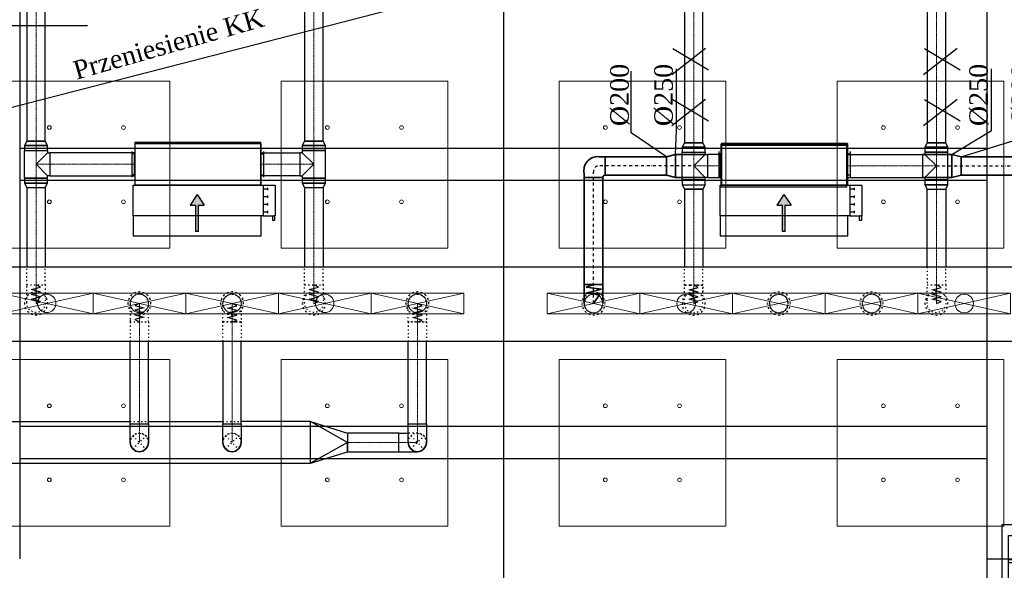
# Model space of a CAD drawing. Header units: centimetres. Extents: x -228435 to 46820, y -89367 to 152985.
# Tile 203 of 256: x -45760 to -35135, y 53125 to 59064. Entities that reach past the tile are written whole.
import ezdxf

# ---------------------------------------------------------------- set-up
doc = ezdxf.new("R2010")
doc.units = ezdxf.units.CM
doc.header["$LTSCALE"] = 50
for name, pattern in [('01-103-Went PP_poziom-0_5$0$DASHDOT', [25.4, 12.7, -6.35, 0, -6.35]), ('CADVENT_CENTERLINE', [9.9, 7.4, -1, 0.5, -1]), ('CADVENT_HIDDEN', [0.8, 0.25, -0.55]), ('Kondygnacja  -0_5$0$HIDDEN', [9.525, 6.35, -3.175]), ('Kondygnacja  -0_5$0$HIDDEN2', [4.7625, 3.175, -1.5875]), ('Osie rzutów$0$DASHDOT2', [12.7, 6.35, -3.175, 0, -3.175])]:
    doc.linetypes.add(name, pattern=pattern)
for name, color, linetype in [('01-103-Went PP_poziom-0_5$0$L_Nawiew', 250, 'Continuous'), ('bgde-nawiewDETAILS', 1, 'Continuous'), ('bgde-nawiewEXP', 250, 'Continuous'), ('bgde-nawiewHIDDEN', 250, 'Continuous'), ('bgde-wywiewSOL', 5, 'Continuous'), ('IS_zmiany 2024', 3, 'Continuous'), ('Kondygnacja  -0_5$0$ARCH_KONSTR_POWYŻEJ RZUTU', 8, 'Kondygnacja  -0_5$0$HIDDEN'), ('Kondygnacja  -0_5$0$ARCH_KONSTR_POWYŻEJ RZUTU_IST', 8, 'Kondygnacja  -0_5$0$HIDDEN2'), ('Kondygnacja  -0_5$0$ARCH_KONSTRUKCJA_NIEWIDOCZNA', 8, 'Continuous'), ('Kondygnacja  -0_5$0$ARCH_OKŁADZINA', 8, 'Continuous'), ('Kondygnacja  -0_5$0$ARCH_SŁUPY', 8, 'Continuous'), ('Osie rzutów$0$ARCH_INFO_OSIE_IST', 8, 'Osie rzutów$0$DASHDOT2'), ('Osie rzutów$0$ARCH_INFO_OSIE_OPISY_IST', 8, 'Continuous')]:
    doc.layers.add(name, color=color, linetype=linetype)
for name, color, linetype, lineweight in [('bgde-nawiewCEN', 7, 'Continuous', 13), ('bgde_nawiewnik', 11, 'Continuous', 5), ('SU Lampy kwadratowe  -05$0$ARCH_SUFITY_PODWIESZANE', 8, 'Continuous', 9)]:
    doc.layers.add(name, color=color, linetype=linetype, lineweight=lineweight)
pattern_1 = [(45, (-1133.3117, -3177.9858), (-0.6735192, 0.6735192), [])]

# ---------------------------------------------------------------- blocks, each defined once
blk = doc.blocks.new('Osie rzutów')
at = {"layer": 'Osie rzutów$0$ARCH_INFO_OSIE_IST', "ltscale": 10}
for p, q in [((8060, 12510), (8060, 4623.26)), ((4436.04, 10400), (13655, 10400))]:
    blk.add_line(p, q, dxfattribs=at)
blk = doc.blocks.new('SU Lampy kwadratowe  -05$0$moduł sufitu')
at = {"layer": 'SU Lampy kwadratowe  -05$0$ARCH_SUFITY_PODWIESZANE'}
for points in [[(60, -60), (240, -60), (240, -240), (60, -240)], [(360, -60), (540, -60), (540, -240), (360, -240)], [(60, -360), (240, -360), (240, -540), (60, -540)], [(360, -360), (540, -360), (540, -540), (360, -540)]]:
    blk.add_lwpolyline(points, close=True, dxfattribs=at)
for centre in [(110, -110), (190, -110), (410, -110), (490, -110), (110, -190), (190, -190), (410, -190), (490, -190), (110, -410), (190, -410), (410, -410), (490, -410), (110, -490), (190, -490), (410, -490), (490, -490)]:
    blk.add_circle(centre, 2, dxfattribs=at)
blk = doc.blocks.new('SU Lampy kwadratowe  -05')
at = {"layer": 'SU Lampy kwadratowe  -05$0$ARCH_SUFITY_PODWIESZANE'}
for p in [(7460, 10400), (8060, 10400)]:
    blk.add_blockref('SU Lampy kwadratowe  -05$0$moduł sufitu', p, dxfattribs=at)
blk = doc.blocks.new('Kondygnacja  -0_5$0$słup_kwadrat')
at = {"layer": 'Kondygnacja  -0_5$0$ARCH_SŁUPY', "lineweight": 40}
h = blk.add_hatch(dxfattribs=at)
h.set_pattern_fill('ANSI31', color=256, scale=0.3, style=0)
h.set_pattern_definition(pattern_1)
h.paths.add_polyline_path([(36, 34), (39, 34), (39, 84), (36, 84)])
h = blk.add_hatch(dxfattribs=at)
h.set_pattern_fill('ANSI31', color=256, scale=0.3, style=0)
h.set_pattern_definition(pattern_1)
h.paths.add_polyline_path([(89, 80), (89, 83), (39, 83), (39, 80)])
h = blk.add_hatch(dxfattribs=at)
h.set_pattern_fill('ANSI31', color=256, scale=0.3, style=0)
h.set_pattern_definition(pattern_1)
h.paths.add_polyline_path([(89, 34), (92, 34), (92, 84), (89, 84)])
h = blk.add_hatch(dxfattribs=at)
h.set_pattern_fill('ANSI31', color=256, scale=0.3, style=0)
h.set_pattern_definition(pattern_1)
h.paths.add_polyline_path([(89, 57.5), (89, 60.5), (39, 60.5), (39, 57.5)])
h = blk.add_hatch(dxfattribs=at)
h.set_pattern_fill('ANSI31', color=256, scale=0.3, style=0)
h.set_pattern_definition(pattern_1)
h.paths.add_polyline_path([(89, 35), (89, 38), (39, 38), (39, 35)])
at = {"layer": 'Kondygnacja  -0_5$0$ARCH_KONSTRUKCJA_NIEWIDOCZNA'}
blk.add_lwpolyline([(119, 109), (119, 9), (9, 9), (9, 109)], close=True, dxfattribs=at)
for points in [[(36, 109), (36, 84)], [(39, 109), (39, 84)], [(62.5, 109), (62.5, 83)], [(65.5, 109), (65.5, 83)], [(89, 109), (89, 84)], [(92, 109), (92, 84)], [(9, 83), (36, 83)], [(9, 80), (36, 80)], [(92, 83), (119, 83)], [(92, 80), (119, 80)], [(9, 60.5), (36, 60.5)], [(9, 57.5), (36, 57.5)], [(92, 60.5), (119, 60.5)], [(92, 57.5), (119, 57.5)], [(9, 38), (36, 38)], [(9, 35), (36, 35)], [(36, 34), (36, 9)], [(39, 34), (39, 9)], [(62.5, 35), (62.5, 9)], [(65.5, 35), (65.5, 9)], [(89, 34), (89, 9)], [(92, 38), (119, 38)], [(92, 35), (119, 35)], [(92, 34), (92, 9)]]:
    blk.add_lwpolyline(points, dxfattribs=at)
at = {"layer": 'Kondygnacja  -0_5$0$ARCH_OKŁADZINA'}
blk.add_lwpolyline([(2, 121), (126, 121), (126, -3), (2, -3)], close=True, dxfattribs=at)
at = {"layer": 'Kondygnacja  -0_5$0$ARCH_SŁUPY', "lineweight": 40}
for p, q in [((39, 60.5), (89, 60.5)), ((89, 57.5), (39, 57.5))]:
    blk.add_line(p, q, dxfattribs=at)
at = {"layer": 'Kondygnacja  -0_5$0$ARCH_SŁUPY', "lineweight": 50, "const_width": 3}
blk.add_lwpolyline([(28.5, 94.5), (99.5, 94.5), (99.5, 23.5), (28.5, 23.5)], close=True, dxfattribs=at)
at = {"layer": 'Kondygnacja  -0_5$0$ARCH_SŁUPY', "lineweight": 40}
for points in [[(36, 84), (39, 84), (39, 34), (36, 34)], [(89, 84), (92, 84), (92, 34), (89, 34)]]:
    blk.add_lwpolyline(points, close=True, dxfattribs=at)
for points in [[(89, 83), (39, 83)], [(39, 80), (89, 80)], [(89, 38), (39, 38)], [(39, 35), (89, 35)]]:
    blk.add_lwpolyline(points, dxfattribs=at)
blk = doc.blocks.new('Kondygnacja  -0_5$0$konstrukcja istniejąca -0.5')
at = {"layer": 'Kondygnacja  -0_5$0$ARCH_KONSTR_POWYŻEJ RZUTU_IST', "ltscale": 10}
for points in [[(7538, 10975), (7538, 9825)], [(8582, 9825), (8582, 10975)], [(7538, 10267.9), (8582, 10267.9)], [(8582, 10232.9), (7538, 10232.9)], [(7538, 9967.9), (8582, 9967.9)], [(8582, 9932.9), (7538, 9932.9)], [(8738, 9775), (8582, 9775), (8582, 9825), (8738, 9825), (8738, 9775)]]:
    blk.add_lwpolyline(points, dxfattribs=at)
blk = doc.blocks.new('A$C066D7839')
at = {"layer": 'bgde_nawiewnik'}
for p, q in [((-50, -11.15), (-50, 11.15)), ((-50, 11.15), (50, 11.15)), ((-50, -11.15), (50, 11.15)), ((50, -11.15), (-50, 11.15)), ((50, 11.15), (50, -11.15)), ((50, -11.15), (-50, -11.15))]:
    blk.add_line(p, q, dxfattribs=at)
blk.add_circle((0, 0), 10, dxfattribs=at)
blk = doc.blocks.new('A$C5B3E7367')
at = {"layer": '01-103-Went PP_poziom-0_5$0$L_Nawiew'}
h = blk.add_hatch(color=256, dxfattribs=at)
h.paths.add_polyline_path([(215, 704), (215, 674), (332, 674), (332, 612), (446, 689), (332, 766), (332, 704)])
h.paths.add_polyline_path([(48, 704), (48, 674), (215, 674), (215, 704)])
for p, q in [((215, 1525), (165, 1525)), ((165, 1525), (165, 1505)), ((165, 1505), (215, 1505)), ((215, 1400), (215, 1530)), ((545, 1530), (215, 1530)), ((215, 1530), (215, 1515)), ((545, 1400), (545, 1530)), ((545, 1400), (215, 1400)), ((215, 1400), (215, 1378)), ((244, 1452), (269, 1452)), ((256, 1452), (256, 1400)), ((326, 1452), (351, 1452)), ((339, 1452), (339, 1400)), ((409, 1452), (434, 1452)), ((421, 1452), (421, 1400)), ((491, 1452), (516, 1452)), ((504, 1452), (504, 1400)), ((545, 0), (545, 1400)), ((0, 1378), (215, 1378)), ((0, 0), (0, 1378)), ((215, 1378), (215, 0)), ((446, 689), (332, 766)), ((332, 704), (332, 766)), ((48, 704), (332, 704)), ((48, 704), (48, 674)), ((48, 674), (332, 674)), ((446, 689), (332, 612)), ((332, 612), (332, 674)), ((215, 0), (0, 0)), ((215, 0), (545, 0))]:
    blk.add_line(p, q, dxfattribs=at)
blk = doc.blocks.new('A$C53CA46B8')
at = {"layer": 'bgde-wywiewSOL'}
for p, q in [((200, 481), (-250, 481)), ((-250, 481), (-250, -879)), ((113, 511), (-162, 511)), ((-137, 481), (-137, 511)), ((88, 481), (88, 511)), ((200, 481), (200, -879)), ((200, -879), (-250, -879)), ((113, -909), (-162, -909)), ((-137, -879), (-137, -909)), ((88, -879), (88, -909))]:
    blk.add_line(p, q, dxfattribs=at)
at = {"layer": '01-103-Went PP_poziom-0_5$0$L_Nawiew'}
blk.add_blockref('A$C5B3E7367', (-795, -894), dxfattribs=at)
blk = doc.blocks.new('A$C6620F7D7')
at = {"layer": 'IS_zmiany 2024', "color": 2}
for p, q in [((-2329, 1111, -3110), (-2329, 1775, -3110)), ((-1839, 1136, -3110), (-1839, 1800, -3110)), ((1561, 1136, -3110), (1561, 1800, -3110)), ((2071, 1111, -3110), (2071, 1775, -3110)), ((-1948, 853, -3110), (-2329, 1111, -3110)), ((-1848, 878, -3110), (-1839, 1136, -3110)), ((1133, 878, -3110), (1561, 1136, -3110)), ((1233, 853, -3110), (2071, 1111, -3110))]:
    blk.add_line(p, q, dxfattribs=at)
at = {"layer": 'IS_zmiany 2024', "color": 1, "lineweight": 35}
for p, q in [((-1948, 853, -3110), (-2674, 853, -3110)), ((-2609, 653, -3110), (-2609, 853, -3110)), ((-1948, 853, -3110), (-1848, 878, -3110)), ((-1948, 653, -3110), (-1948, 853, -3110)), ((-1531, 878, -3110), (-1848, 878, -3110)), ((-1848, 628, -3110), (-1848, 878, -3110)), ((816, 878, -3110), (1133, 878, -3110)), ((1133, 628, -3110), (1133, 878, -3110)), ((1233, 853, -3110), (1133, 878, -3110)), ((1233, 653, -3110), (1233, 853, -3110)), ((1233, 853, -3110), (2506, 853, -3110)), ((2441, 653, -3110), (2441, 853, -3110)), ((-2834, -730, -3110), (-2834, 673, -3110)), ((-1948, 653, -3110), (-2609, 653, -3110)), ((-1848, 628, -3110), (-1948, 653, -3110)), ((1133, 628, -3110), (1233, 653, -3110)), ((1233, 653, -3110), (2441, 653, -3110)), ((2666, -730, -3110), (2666, 673, -3110)), ((-2634, 628, -3110), (-2834, 628, -3110)), ((-2634, -730, -3110), (-2634, 628, -3110)), ((-1531, 628, -3110), (-1848, 628, -3110)), ((816, 628, -3110), (1133, 628, -3110)), ((2466, -730, -3110), (2466, 628, -3110)), ((2466, 628, -3110), (2666, 628, -3110)), ((-2634, -524, -3110), (-2834, -524, -3110)), ((-2734, -524, -3110), (-2813, -555, -3110)), ((2466, -524, -3110), (2666, -524, -3110)), ((2566, -524, -3110), (2645, -555, -3110)), ((-2649, -576, -3110), (-2816, -619, -2123)), ((-2816, -619, -2123), (-2666, -628, -3110)), ((-2813, -555, -3110), (-2649, -576, -3110)), ((-2666, -628, -3110), (-2734, -730, -3110)), ((2645, -555, -3110), (2481, -576, -3110)), ((2481, -576, -3110), (2648, -619, -2123)), ((2648, -619, -2123), (2498, -628, -3110)), ((2498, -628, -3110), (2566, -730, -3110))]:
    blk.add_line(p, q, dxfattribs=at)
at = {"layer": 'IS_zmiany 2024', "color": 250, "linetype": '01-103-Went PP_poziom-0_5$0$DASHDOT', "ltscale": 0.05}
for p, q in [((-1681, 753, -3110), (-2690, 753, -3110)), ((966, 753, -3110), (2522, 753, -3110)), ((-2734, -730, -2123), (-2734, 688, -2123)), ((2566, -730, -3110), (2566, 688, -3110))]:
    blk.add_line(p, q, dxfattribs=at)
at = {"layer": 'IS_zmiany 2024', "color": 1, "lineweight": 35}
for centre, radius, start, end in [((-2690, 706, -3110), 148, 83.9263, 192.8066), ((2522, 706, -3110), 148, 347.1934, 96.0737), ((-2609, 628, -3110), 25, 90, 180), ((2441, 628, -3110), 25, 0, 90)]:
    blk.add_arc(centre, radius, start, end, dxfattribs=at)
at = {"layer": 'IS_zmiany 2024', "color": 250, "linetype": '01-103-Went PP_poziom-0_5$0$DASHDOT', "ltscale": 0.05}
for centre, start, end in [((-2677, 696, -3110), 102.9831, 188.4251), ((2509, 696, -3110), 351.5749, 77.0169)]:
    blk.add_arc(centre, 58, start, end, dxfattribs=at)
at = {"layer": 'IS_zmiany 2024', "color": 2, "char_height": 200, "width": 6261.14, "attachment_point": 1, "rotation": 90}
for s, insert in [('\\fTimes New Roman|b0|i0|c238|p18;\\A1;%%c200', (-2554, 1183, 4570)), ('\\fTimes New Roman|b0|i0|c238|p18;\\A1;%%c250', (-2079, 1183, 4570)), ('\\fTimes New Roman|b0|i0|c238|p18;\\A1;%%c250', (1321, 1183, 4570)), ('\\fTimes New Roman|b0|i0|c238|p18;\\A1;%%c200', (1776, 1183, 4570))]:
    blk.add_mtext(s, dxfattribs=dict(at, insert=insert))

msp = doc.modelspace()

# ---------------------------------------------------------------- linework, layer by layer
at = {"layer": 'bgde-nawiewCEN', "linetype": 'CADVENT_CENTERLINE', "ltscale": 0.06}
for p, q in [((-45583.864, 57755.046), (-45583.864, 61796.041)), ((-42585.602, 57755.046), (-42585.602, 61796.041)), ((-38487.163, 57736.936), (-38487.163, 61796.041)), ((-35867.838, 57736.936), (-35867.838, 61796.041)), ((-45583.864, 57652.046), (-45583.864, 57755.046)), ((-42585.602, 57652.046), (-42585.602, 57755.046)), ((-38487.163, 57633.936), (-38487.163, 57736.936)), ((-35867.838, 57633.936), (-35867.838, 57736.936)), ((-45583.864, 57652.046), (-45583.864, 57504.046)), ((-42585.602, 57652.046), (-42585.602, 57504.046)), ((-38487.163, 57633.936), (-38487.163, 57485.936)), ((-35867.838, 57633.936), (-35867.838, 57485.936)), ((-45583.864, 57504.046), (-45583.864, 57356.046)), ((-45433.864, 57504.046), (-45583.864, 57504.046)), ((-45433.864, 57504.046), (-44521.109, 57504.046)), ((-44517.109, 57504.046), (-44521.109, 57504.046)), ((-43157.109, 57504.046), (-43153.109, 57504.046)), ((-42735.602, 57504.046), (-43153.109, 57504.046)), ((-42735.602, 57504.046), (-42585.602, 57504.046)), ((-42585.602, 57504.046), (-42585.602, 57356.046)), ((-38487.163, 57485.936), (-38487.163, 57337.936)), ((-38337.163, 57485.936), (-38487.163, 57485.936)), ((-38337.163, 57485.936), (-38197.163, 57485.936)), ((-38193.163, 57485.936), (-38197.163, 57485.936)), ((-36833.163, 57485.936), (-36829.163, 57485.936)), ((-36017.838, 57485.936), (-36829.163, 57485.936)), ((-36017.838, 57485.936), (-35867.838, 57485.936)), ((-35867.838, 57485.936), (-35867.838, 57337.936)), ((-45583.864, 57356.046), (-45583.864, 57253.046)), ((-42585.602, 57356.046), (-42585.602, 57253.046)), ((-38487.163, 57337.936), (-38487.163, 57234.936)), ((-35867.838, 57337.936), (-35867.838, 57234.936)), ((-45583.864, 57253.046), (-45583.864, 56203.959)), ((-42585.602, 57253.046), (-42585.602, 56203.959)), ((-38487.163, 57234.936), (-38487.163, 56201.63)), ((-35867.838, 57234.936), (-35867.838, 56202.697)), ((-45583.864, 56203.959), (-45583.864, 56185.263)), ((-45583.864, 56185.263), (-45583.864, 56134.152)), ((-45583.864, 56134.152), (-45583.864, 56106.359)), ((-45583.864, 56106.359), (-45583.864, 56082.833)), ((-42585.602, 56203.959), (-42585.602, 56185.263)), ((-42585.602, 56185.263), (-42585.602, 56134.152)), ((-42585.602, 56134.152), (-42585.602, 56106.359)), ((-42585.602, 56106.359), (-42585.602, 56082.833)), ((-38487.163, 56201.63), (-38487.163, 56182.934)), ((-38487.163, 56182.934), (-38487.163, 56131.822)), ((-38487.163, 56131.822), (-38487.163, 56104.03)), ((-38487.163, 56104.03), (-38487.163, 56080.504)), ((-35867.838, 56202.697), (-35867.838, 56184.001)), ((-35867.838, 56184.001), (-35867.838, 56132.89)), ((-35867.838, 56132.89), (-35867.838, 56105.097)), ((-35867.838, 56105.097), (-35867.838, 56081.572)), ((-45583.864, 56082.833), (-45583.864, 56063.218)), ((-45583.864, 56063.218), (-45583.864, 56047.159)), ((-45583.864, 56047.159), (-45583.864, 56034.3)), ((-45583.864, 56034.3), (-45583.864, 56024.285)), ((-45583.864, 56024.285), (-45583.864, 56016.759)), ((-45583.864, 56016.759), (-45583.864, 56011.366)), ((-45583.864, 56011.366), (-45583.864, 56007.752)), ((-45583.864, 56007.752), (-45583.864, 56005.559)), ((-45583.864, 56005.559), (-45583.864, 56004.433)), ((-45583.864, 56004.433), (-45583.864, 56003.959)), ((-44468.407, 56003.485), (-44468.407, 56003.959)), ((-44468.407, 56002.359), (-44468.407, 56003.485)), ((-44468.407, 56000.166), (-44468.407, 56002.359)), ((-44468.407, 55996.552), (-44468.407, 56000.166)), ((-44468.407, 55991.159), (-44468.407, 55996.552)), ((-43468.407, 56003.959), (-43468.407, 56003.485)), ((-43468.407, 56003.485), (-43468.407, 56002.359)), ((-43468.407, 56002.359), (-43468.407, 56000.166)), ((-43468.407, 56000.166), (-43468.407, 55996.552)), ((-43468.407, 55996.552), (-43468.407, 55991.159)), ((-42585.602, 56082.833), (-42585.602, 56063.218)), ((-42585.602, 56063.218), (-42585.602, 56047.159)), ((-42585.602, 56047.159), (-42585.602, 56034.3)), ((-42585.602, 56034.3), (-42585.602, 56024.285)), ((-42585.602, 56024.285), (-42585.602, 56016.759)), ((-42585.602, 56016.759), (-42585.602, 56011.366)), ((-42585.602, 56011.366), (-42585.602, 56007.752)), ((-42585.602, 56007.752), (-42585.602, 56005.559)), ((-42585.602, 56005.559), (-42585.602, 56004.433)), ((-42585.602, 56004.433), (-42585.602, 56003.959)), ((-41468.407, 56003.959), (-41468.407, 56003.485)), ((-41468.407, 56003.485), (-41468.407, 56002.359)), ((-41468.407, 56002.359), (-41468.407, 56000.166)), ((-41468.407, 56000.166), (-41468.407, 55996.552)), ((-41468.407, 55996.552), (-41468.407, 55991.159)), ((-38487.163, 56080.504), (-38487.163, 56060.889)), ((-38487.163, 56060.889), (-38487.163, 56044.83)), ((-38487.163, 56044.83), (-38487.163, 56031.971)), ((-38487.163, 56031.971), (-38487.163, 56021.956)), ((-38487.163, 56021.956), (-38487.163, 56014.43)), ((-38487.163, 56014.43), (-38487.163, 56009.037)), ((-38487.163, 56009.037), (-38487.163, 56005.422)), ((-38487.163, 56005.422), (-38487.163, 56003.23)), ((-38487.163, 56003.23), (-38487.163, 56002.104)), ((-38487.163, 56002.104), (-38487.163, 56001.63)), ((-35867.838, 56081.572), (-35867.838, 56061.957)), ((-35867.838, 56061.957), (-35867.838, 56045.897)), ((-35867.838, 56045.897), (-35867.838, 56033.038)), ((-35867.838, 56033.038), (-35867.838, 56023.023)), ((-35867.838, 56023.023), (-35867.838, 56015.497)), ((-35867.838, 56015.497), (-35867.838, 56010.105)), ((-35867.838, 56010.105), (-35867.838, 56006.49)), ((-35867.838, 56006.49), (-35867.838, 56004.297)), ((-35867.838, 56004.297), (-35867.838, 56003.172)), ((-35867.838, 56003.172), (-35867.838, 56002.697)), ((-44468.407, 55983.633), (-44468.407, 55991.159)), ((-44468.407, 55973.618), (-44468.407, 55983.633)), ((-44468.407, 55960.759), (-44468.407, 55973.618)), ((-44468.407, 55944.7), (-44468.407, 55960.759)), ((-44468.407, 55925.085), (-44468.407, 55944.7)), ((-44468.407, 55901.559), (-44468.407, 55925.085)), ((-44468.407, 55873.766), (-44468.407, 55901.559)), ((-43468.407, 55991.159), (-43468.407, 55983.633)), ((-43468.407, 55983.633), (-43468.407, 55973.618)), ((-43468.407, 55973.618), (-43468.407, 55960.759)), ((-43468.407, 55960.759), (-43468.407, 55944.7)), ((-43468.407, 55944.7), (-43468.407, 55925.085)), ((-43468.407, 55925.085), (-43468.407, 55901.559)), ((-43468.407, 55901.559), (-43468.407, 55873.766)), ((-41468.407, 55991.159), (-41468.407, 55983.633)), ((-41468.407, 55983.633), (-41468.407, 55973.618)), ((-41468.407, 55973.618), (-41468.407, 55960.759)), ((-41468.407, 55960.759), (-41468.407, 55944.7)), ((-41468.407, 55944.7), (-41468.407, 55925.085)), ((-41468.407, 55925.085), (-41468.407, 55901.559)), ((-41468.407, 55901.559), (-41468.407, 55873.766)), ((-44468.407, 55822.655), (-44468.407, 55873.766)), ((-44468.407, 55803.959), (-44468.407, 55822.655)), ((-44468.407, 54704.046), (-44468.407, 55803.959)), ((-43468.407, 55873.766), (-43468.407, 55822.655)), ((-43468.407, 55822.655), (-43468.407, 55803.959)), ((-43468.407, 54704.046), (-43468.407, 55803.959)), ((-41468.407, 55873.766), (-41468.407, 55822.655)), ((-41468.407, 55822.655), (-41468.407, 55803.959)), ((-41468.407, 54704.046), (-41468.407, 55803.959)), ((-44468.407, 54704.046), (-44468.407, 54504.046)), ((-43468.407, 54704.046), (-43468.407, 54504.046)), ((-41468.407, 54704.046), (-41468.407, 54504.046)), ((-42220.939, 54504.046), (-41668.407, 54504.046)), ((-41668.407, 54504.046), (-41468.407, 54504.046))]:
    msp.add_line(p, q, dxfattribs=at)
at = {"layer": 'bgde-nawiewDETAILS', "linetype": 'CADVENT_HIDDEN'}
for p, q in [((-44539.118, 54433.336), (-44397.697, 54574.757)), ((-44539.118, 54574.757), (-44397.697, 54433.336)), ((-43539.118, 54433.336), (-43397.697, 54574.757)), ((-43539.118, 54574.757), (-43397.697, 54433.336)), ((-41539.118, 54433.336), (-41397.697, 54574.757)), ((-41539.118, 54574.757), (-41397.697, 54433.336))]:
    msp.add_line(p, q, dxfattribs=at)
at = {"layer": 'bgde-nawiewEXP', "linetype": 'Continuous'}
for points in [[(-45683.864, 57755.046), (-45483.864, 57755.046), (-45483.864, 61796.041), (-45683.864, 61796.041)], [(-42685.602, 57755.046), (-42485.602, 57755.046), (-42485.602, 61796.041), (-42685.602, 61796.041)], [(-38587.163, 57736.936), (-38387.163, 57736.936), (-38387.163, 61796.041), (-38587.163, 61796.041)], [(-35967.838, 57736.936), (-35767.838, 57736.936), (-35767.838, 61796.041), (-35967.838, 61796.041)], [(-45708.864, 57706.889), (-45458.864, 57706.889), (-45483.864, 57755.046), (-45683.864, 57755.046)], [(-45708.864, 57652.046), (-45458.864, 57652.046), (-45458.864, 57706.889), (-45708.864, 57706.889)], [(-44517.109, 57729.046), (-43157.109, 57729.046), (-43157.109, 57739.046), (-44517.109, 57739.046)], [(-44517.109, 57279.046), (-43157.109, 57279.046), (-43157.109, 57729.046), (-44517.109, 57729.046)], [(-42710.602, 57706.889), (-42460.602, 57706.889), (-42485.602, 57755.046), (-42685.602, 57755.046)], [(-42710.602, 57652.046), (-42460.602, 57652.046), (-42460.602, 57706.889), (-42710.602, 57706.889)], [(-38612.163, 57688.779), (-38362.163, 57688.779), (-38387.163, 57736.936), (-38587.163, 57736.936)], [(-38193.163, 57710.936), (-36833.163, 57710.936), (-36833.163, 57720.936), (-38193.163, 57720.936)], [(-38193.163, 57260.936), (-36833.163, 57260.936), (-36833.163, 57710.936), (-38193.163, 57710.936)], [(-35992.838, 57688.779), (-35742.838, 57688.779), (-35767.838, 57736.936), (-35967.838, 57736.936)], [(-45433.864, 57379.046), (-44521.109, 57379.046), (-44521.109, 57629.046), (-45433.864, 57629.046), (-45433.864, 57388.561)], [(-43153.109, 57379.046), (-43153.109, 57629.046), (-42735.602, 57629.046), (-42735.602, 57379.046)], [(-42735.602, 57379.046), (-42710.602, 57379.046), (-42710.602, 57356.046), (-42460.602, 57356.046), (-42460.602, 57652.046), (-42710.602, 57652.046), (-42710.602, 57629.046), (-42735.602, 57629.046), (-42735.602, 57388.561)], [(-38612.163, 57633.936), (-38362.163, 57633.936), (-38362.163, 57688.779), (-38612.163, 57688.779)], [(-38337.163, 57360.936), (-38197.163, 57360.936), (-38197.163, 57610.936), (-38337.163, 57610.936), (-38337.163, 57370.451)], [(-36017.838, 57360.936), (-35992.838, 57360.936), (-35992.838, 57337.936), (-35742.838, 57337.936), (-35742.838, 57633.936), (-35992.838, 57633.936), (-35992.838, 57610.936), (-36017.838, 57610.936), (-36017.838, 57370.451)], [(-35992.838, 57633.936), (-35742.838, 57633.936), (-35742.838, 57688.779), (-35992.838, 57688.779)], [(-45708.864, 57301.203), (-45458.864, 57301.203), (-45458.864, 57356.046), (-45708.864, 57356.046)], [(-45708.864, 57301.203), (-45683.864, 57253.046), (-45483.864, 57253.046), (-45458.864, 57301.203), (-45699.349, 57301.203)], [(-42710.602, 57301.203), (-42460.602, 57301.203), (-42460.602, 57356.046), (-42710.602, 57356.046)], [(-42710.602, 57301.203), (-42685.602, 57253.046), (-42485.602, 57253.046), (-42460.602, 57301.203), (-42701.087, 57301.203)], [(-38612.163, 57283.093), (-38362.163, 57283.093), (-38362.163, 57337.936), (-38612.163, 57337.936)], [(-35992.838, 57283.093), (-35742.838, 57283.093), (-35742.838, 57337.936), (-35992.838, 57337.936)], [(-35992.838, 57283.093), (-35967.838, 57234.936), (-35767.838, 57234.936), (-35742.838, 57283.093), (-35983.323, 57283.093)], [(-51077.187, 55595.52), (-9318.667, 55595.52), (-9318.667, 56395.52), (-51077.187, 56395.52), (-51077.187, 55995.517)], [(-44568.407, 54504.046), (-44568.407, 54704.046), (-44368.407, 54704.046), (-44368.407, 54504.046), (-44376.019, 54465.778), (-44397.697, 54433.336), (-44430.139, 54411.658), (-44468.407, 54404.046), (-44506.676, 54411.658), (-44539.118, 54433.336), (-44560.795, 54465.778)], [(-43568.407, 54504.046), (-43568.407, 54704.046), (-43368.407, 54704.046), (-43368.407, 54504.046), (-43376.019, 54465.778), (-43397.697, 54433.336), (-43430.139, 54411.658), (-43468.407, 54404.046), (-43506.676, 54411.658), (-43539.118, 54433.336), (-43560.795, 54465.778)], [(-42220.938, 54433.336), (-42220.938, 54404.046), (-41668.407, 54404.046), (-41668.407, 54604.046), (-42220.938, 54604.046), (-42220.938, 54465.778)], [(-44568.407, 54504.046), (-44560.795, 54465.778), (-44539.118, 54433.336), (-44506.676, 54411.658), (-44468.407, 54404.046), (-44430.139, 54411.658), (-44397.697, 54433.336), (-44376.019, 54465.778), (-44368.407, 54504.046), (-44376.019, 54465.778), (-44397.697, 54433.336), (-44430.139, 54411.658), (-44468.407, 54404.046), (-44506.676, 54411.658), (-44539.118, 54433.336), (-44560.795, 54465.778)], [(-43568.407, 54504.046), (-43560.795, 54465.778), (-43539.118, 54433.336), (-43506.676, 54411.658), (-43468.407, 54404.046), (-43430.139, 54411.658), (-43397.697, 54433.336), (-43376.019, 54465.778), (-43368.407, 54504.046), (-43376.019, 54465.778), (-43397.697, 54433.336), (-43430.139, 54411.658), (-43468.407, 54404.046), (-43506.676, 54411.658), (-43539.118, 54433.336), (-43560.795, 54465.778)], [(-42620.939, 54279.046), (-42220.939, 54404.046), (-42220.939, 54504.046)]]:
    msp.add_lwpolyline(points, close=True, dxfattribs=at)
for points in [[(-45708.864, 57356.046), (-45708.864, 57652.046), (-45458.864, 57652.046), (-45458.864, 57629.046)], [(-45708.864, 57356.046), (-45458.864, 57356.046), (-45458.864, 57379.046), (-45583.864, 57504.046), (-45458.864, 57629.046), (-45433.864, 57629.046), (-45433.864, 57379.046), (-45458.864, 57379.046)], [(-44521.109, 57379.046), (-44521.109, 57629.046), (-44517.109, 57629.046)], [(-43157.109, 57379.046), (-43153.109, 57379.046), (-43153.109, 57629.046), (-43157.109, 57629.046)], [(-42710.602, 57379.046), (-42585.602, 57504.046), (-42710.602, 57629.046)], [(-38612.163, 57337.936), (-38612.163, 57633.936), (-38362.163, 57633.936), (-38362.163, 57610.936)], [(-38612.163, 57337.936), (-38362.163, 57337.936), (-38362.163, 57360.936), (-38487.163, 57485.936), (-38362.163, 57610.936), (-38337.163, 57610.936), (-38337.163, 57360.936), (-38362.163, 57360.936)], [(-38197.163, 57360.936), (-38197.163, 57610.936), (-38193.163, 57610.936)], [(-36833.163, 57360.936), (-36829.163, 57360.936), (-36829.163, 57610.936), (-36833.163, 57610.936)], [(-36829.163, 57360.936), (-36829.163, 57610.936), (-36017.838, 57610.936), (-36017.838, 57370.451)], [(-35992.838, 57360.936), (-35867.838, 57485.936), (-35992.838, 57610.936)], [(-44521.109, 57379.046), (-44517.109, 57379.046)], [(-38612.163, 57283.093), (-38587.163, 57234.936), (-38557.873, 57234.936)], [(-38612.163, 57283.093), (-38362.163, 57283.093), (-38387.163, 57234.936), (-38557.873, 57234.936)], [(-38197.163, 57360.936), (-38193.163, 57360.936)], [(-36829.163, 57360.936), (-36017.838, 57360.936), (-36017.838, 57370.451), (-36017.838, 57360.936)], [(-45683.864, 57253.046), (-45683.864, 56395.52)], [(-45683.864, 57253.046), (-45483.864, 57253.046), (-45483.864, 56395.52)], [(-42685.602, 57253.046), (-42685.602, 56395.52)], [(-42685.602, 57253.046), (-42485.602, 57253.046), (-42485.602, 56395.52)], [(-38587.163, 57234.936), (-38587.163, 56395.52)], [(-38587.163, 57234.936), (-38387.163, 57234.936), (-38387.163, 56395.52)], [(-38557.873, 57234.936), (-38579.551, 57234.936)], [(-38557.873, 57234.936), (-38525.431, 57234.936)], [(-35967.838, 56395.52), (-35967.838, 57234.936), (-35767.838, 57234.936), (-35767.838, 56395.52)], [(-44568.407, 54704.046), (-44368.407, 54704.046), (-44368.407, 55595.52)], [(-44568.407, 54704.046), (-44568.407, 55595.52)], [(-43568.407, 55595.52), (-43568.407, 54704.046), (-43368.407, 54704.046), (-43368.407, 55595.52)], [(-41568.407, 54704.046), (-41368.407, 54704.046), (-41368.407, 55595.52)], [(-41568.407, 54704.046), (-41568.407, 55595.52)], [(-53675.943, 54279.046), (-42620.939, 54279.046), (-42620.939, 54729.046), (-43368.407, 54729.046)], [(-46034.019, 54729.046), (-44568.407, 54729.046)], [(-44368.407, 54729.046), (-43568.407, 54729.046)], [(-42620.939, 54279.046), (-42620.939, 54729.046), (-42220.939, 54604.046), (-42220.939, 54504.046), (-42620.939, 54729.046)], [(-41668.407, 54404.046), (-41468.407, 54404.046), (-41506.676, 54411.658), (-41539.118, 54433.336), (-41560.795, 54465.778), (-41568.407, 54504.046), (-41568.407, 54704.046), (-41368.407, 54704.046), (-41368.407, 54504.046), (-41376.019, 54465.778), (-41397.697, 54433.336), (-41430.139, 54411.658), (-41468.407, 54404.046), (-41506.676, 54411.658), (-41539.118, 54433.336), (-41560.795, 54465.778), (-41568.407, 54504.046), (-41560.795, 54465.778), (-41539.118, 54433.336), (-41506.676, 54411.658), (-41468.407, 54404.046), (-41430.139, 54411.658), (-41397.697, 54433.336), (-41376.019, 54465.778), (-41368.407, 54504.046), (-41376.019, 54465.778), (-41397.697, 54433.336), (-41430.139, 54411.658), (-41468.407, 54404.046)], [(-41668.407, 54404.046), (-41668.407, 54604.046), (-41568.407, 54604.046)]]:
    msp.add_lwpolyline(points, dxfattribs=at)
at = {"layer": 'bgde-nawiewHIDDEN', "linetype": 'CADVENT_HIDDEN'}
for points in [[(-44517.109, 57379.046), (-44517.109, 57629.046)], [(-43157.109, 57379.046), (-43157.109, 57629.046)], [(-38193.163, 57360.936), (-38193.163, 57610.936)], [(-36833.163, 57360.936), (-36833.163, 57610.936)], [(-45683.864, 56203.959), (-45483.864, 56203.959), (-45483.864, 56395.52)], [(-45683.864, 56203.959), (-45683.864, 56395.52)], [(-42685.602, 56203.959), (-42485.602, 56203.959), (-42485.602, 56395.52)], [(-42685.602, 56203.959), (-42685.602, 56395.52)], [(-38587.163, 56001.63), (-38587.163, 56201.63), (-38579.551, 56201.63), (-38579.551, 56201.63), (-38525.431, 56201.63), (-38525.431, 56201.63), (-38587.163, 56201.63), (-38587.163, 56395.52)], [(-38387.163, 56201.63), (-38387.163, 56395.52)], [(-35967.838, 56395.52), (-35967.838, 56202.698), (-35767.838, 56202.698), (-35767.838, 56395.52)], [(-43568.407, 55595.52), (-43568.407, 55803.959), (-43430.139, 55803.959), (-43430.139, 55803.959), (-43568.407, 55803.959), (-43568.407, 56003.959), (-43560.795, 56042.227), (-43539.118, 56074.67), (-43506.676, 56096.347), (-43468.407, 56103.959), (-43430.139, 56096.347), (-43397.697, 56074.67), (-43376.019, 56042.227), (-43368.407, 56003.959), (-43368.407, 55803.959), (-43430.139, 55803.959), (-43430.139, 55803.959), (-43368.407, 55803.959), (-43368.407, 55595.52)], [(-38587.163, 56001.63), (-38579.551, 55963.361), (-38557.873, 55930.919), (-38525.431, 55909.242), (-38487.163, 55901.63), (-38448.894, 55909.242), (-38416.452, 55930.919), (-38394.775, 55963.361), (-38387.163, 56001.63), (-38387.163, 56201.63), (-38525.431, 56201.63)], [(-38525.431, 56201.63), (-38448.894, 56201.63)], [(-38448.894, 56201.63), (-38487.163, 56201.63)], [(-38448.894, 56201.63), (-38387.163, 56201.63)], [(-38387.163, 56201.63), (-38394.775, 56201.63)], [(-38387.163, 56182.934), (-38387.163, 56131.822)], [(-37667.838, 56002.697), (-37660.226, 56040.966), (-37638.549, 56073.408), (-37606.106, 56095.085), (-37567.838, 56102.697), (-37529.57, 56095.085), (-37497.127, 56073.408), (-37475.45, 56040.966)], [(-37667.838, 56002.697), (-37660.226, 56040.966), (-37638.549, 56073.408), (-37606.106, 56095.085), (-37567.838, 56102.697), (-37529.57, 56095.085)], [(-37529.57, 56095.085), (-37567.838, 56102.697)], [(-37667.838, 56002.697), (-37660.226, 55964.429), (-37638.549, 55931.987), (-37606.106, 55910.31), (-37567.838, 55902.697), (-37529.57, 55910.31), (-37497.127, 55931.987), (-37475.45, 55964.429), (-37467.838, 56002.697), (-37475.45, 56040.966), (-37497.127, 56073.408), (-37529.57, 56095.085)], [(-37667.838, 56002.697), (-37660.226, 55964.429), (-37638.549, 55931.987), (-37606.106, 55910.31), (-37567.838, 55902.697), (-37529.57, 55910.31)], [(-37529.57, 56095.085), (-37497.127, 56073.408)], [(-37529.57, 55910.31), (-37497.127, 55931.987), (-37475.45, 55964.429), (-37467.838, 56002.697), (-37475.45, 56040.966), (-37497.127, 56073.408)], [(-37529.57, 55910.31), (-37567.838, 55902.697)], [(-44568.407, 55803.959), (-44368.407, 55803.959), (-44368.407, 55595.52)], [(-44568.407, 55803.959), (-44568.407, 55595.52)], [(-41568.407, 55803.959), (-41368.407, 55803.959), (-41368.407, 55595.52)], [(-41568.407, 55803.959), (-41568.407, 55595.52)], [(-44568.407, 54729.046), (-44368.407, 54729.046)], [(-43568.407, 54729.046), (-43368.407, 54729.046)], [(-41568.407, 54504.046), (-41560.795, 54542.315), (-41539.118, 54574.757), (-41506.676, 54596.434), (-41468.407, 54604.046), (-41568.407, 54604.046)], [(-41568.407, 54504.046), (-41560.795, 54542.315), (-41539.118, 54574.757), (-41506.676, 54596.434), (-41468.407, 54604.046), (-41430.139, 54596.434), (-41397.697, 54574.757), (-41376.019, 54542.315), (-41368.407, 54504.046), (-41376.019, 54542.315), (-41397.697, 54574.757), (-41430.139, 54596.434), (-41468.407, 54604.046)]]:
    msp.add_lwpolyline(points, dxfattribs=at)
for points in [[(-45708.864, 56003.959), (-45699.349, 55956.123), (-45672.253, 55915.571), (-45631.7, 55888.474), (-45583.864, 55878.959), (-45536.029, 55888.474), (-45495.476, 55915.571), (-45468.38, 55956.123), (-45458.864, 56003.959), (-45468.38, 56051.794), (-45495.476, 56092.347), (-45536.029, 56119.444), (-45583.864, 56128.959), (-45631.7, 56119.444), (-45672.253, 56092.347), (-45699.349, 56051.794)], [(-45708.864, 56003.959), (-45699.349, 55956.123), (-45672.253, 55915.571), (-45631.7, 55888.474), (-45583.864, 55878.959), (-45536.029, 55888.474), (-45495.476, 55915.571), (-45468.38, 55956.123), (-45458.864, 56003.959), (-45468.38, 56051.794), (-45495.476, 56092.347), (-45536.029, 56119.444), (-45583.864, 56128.959), (-45631.7, 56119.444), (-45672.253, 56092.347), (-45699.349, 56051.794)], [(-45683.864, 56016.759), (-45683.864, 56203.959), (-45483.864, 56203.959), (-45483.864, 56003.959), (-45491.476, 55965.691), (-45513.154, 55933.248), (-45545.596, 55911.571), (-45583.864, 55903.959), (-45622.133, 55911.571), (-45654.575, 55933.248), (-45676.252, 55965.691), (-45683.864, 56003.959), (-45683.864, 56011.366)], [(-44593.407, 56003.959), (-44583.892, 55956.123), (-44556.796, 55915.571), (-44516.243, 55888.474), (-44468.407, 55878.959), (-44420.572, 55888.474), (-44380.019, 55915.571), (-44352.922, 55956.123), (-44343.407, 56003.959), (-44352.922, 56051.794), (-44380.019, 56092.347), (-44420.572, 56119.444), (-44468.407, 56128.959), (-44516.243, 56119.444), (-44556.796, 56092.347), (-44583.892, 56051.794)], [(-44593.407, 56003.959), (-44583.892, 55956.123), (-44556.796, 55915.571), (-44516.243, 55888.474), (-44468.407, 55878.959), (-44420.572, 55888.474), (-44380.019, 55915.571), (-44352.922, 55956.123), (-44343.407, 56003.959), (-44352.922, 56051.794), (-44380.019, 56092.347), (-44420.572, 56119.444), (-44468.407, 56128.959), (-44516.243, 56119.444), (-44556.796, 56092.347), (-44583.892, 56051.794)], [(-44568.407, 55803.959), (-44368.407, 55803.959), (-44368.407, 56003.959), (-44376.019, 56042.227), (-44397.697, 56074.67), (-44430.139, 56096.347), (-44468.407, 56103.959), (-44506.676, 56096.347), (-44539.118, 56074.67), (-44560.795, 56042.227), (-44568.407, 56003.959), (-44568.407, 55822.655)], [(-43593.407, 56003.959), (-43583.892, 55956.123), (-43556.796, 55915.571), (-43516.243, 55888.474), (-43468.407, 55878.959), (-43420.572, 55888.474), (-43380.019, 55915.571), (-43352.922, 55956.123), (-43343.407, 56003.959), (-43352.922, 56051.794), (-43380.019, 56092.347), (-43420.572, 56119.444), (-43468.407, 56128.959), (-43516.243, 56119.444), (-43556.796, 56092.347), (-43583.892, 56051.794)], [(-43593.407, 56003.959), (-43583.892, 55956.123), (-43556.796, 55915.571), (-43516.243, 55888.474), (-43468.407, 55878.959), (-43420.572, 55888.474), (-43380.019, 55915.571), (-43352.922, 55956.123), (-43343.407, 56003.959), (-43352.922, 56051.794), (-43380.019, 56092.347), (-43420.572, 56119.444), (-43468.407, 56128.959), (-43516.243, 56119.444), (-43556.796, 56092.347), (-43583.892, 56051.794)], [(-42710.602, 56003.959), (-42701.087, 55956.123), (-42673.99, 55915.571), (-42633.437, 55888.474), (-42585.602, 55878.959), (-42537.766, 55888.474), (-42497.213, 55915.571), (-42470.117, 55956.123), (-42460.602, 56003.959), (-42470.117, 56051.794), (-42497.213, 56092.347), (-42537.766, 56119.444), (-42585.602, 56128.959), (-42633.437, 56119.444), (-42673.99, 56092.347), (-42701.087, 56051.794)], [(-42710.602, 56003.959), (-42701.087, 55956.123), (-42673.99, 55915.571), (-42633.437, 55888.474), (-42585.602, 55878.959), (-42537.766, 55888.474), (-42497.213, 55915.571), (-42470.117, 55956.123), (-42460.602, 56003.959), (-42470.117, 56051.794), (-42497.213, 56092.347), (-42537.766, 56119.444), (-42585.602, 56128.959), (-42633.437, 56119.444), (-42673.99, 56092.347), (-42701.087, 56051.794)], [(-42685.602, 56003.959), (-42685.602, 56203.959), (-42485.602, 56203.959), (-42485.602, 56003.959), (-42493.214, 55965.691), (-42514.891, 55933.248), (-42547.333, 55911.571), (-42585.602, 55903.959), (-42623.87, 55911.571), (-42656.312, 55933.248), (-42677.99, 55965.691)], [(-41593.407, 56003.959), (-41583.892, 55956.123), (-41556.796, 55915.571), (-41516.243, 55888.474), (-41468.407, 55878.959), (-41420.572, 55888.474), (-41380.019, 55915.571), (-41352.922, 55956.123), (-41343.407, 56003.959), (-41352.922, 56051.794), (-41380.019, 56092.347), (-41420.572, 56119.444), (-41468.407, 56128.959), (-41516.243, 56119.444), (-41556.796, 56092.347), (-41583.892, 56051.794)], [(-41593.407, 56003.959), (-41583.892, 55956.123), (-41556.796, 55915.571), (-41516.243, 55888.474), (-41468.407, 55878.959), (-41420.572, 55888.474), (-41380.019, 55915.571), (-41352.922, 55956.123), (-41343.407, 56003.959), (-41352.922, 56051.794), (-41380.019, 56092.347), (-41420.572, 56119.444), (-41468.407, 56128.959), (-41516.243, 56119.444), (-41556.796, 56092.347), (-41583.892, 56051.794)], [(-41568.407, 55803.959), (-41568.407, 56003.959), (-41560.795, 56042.227), (-41539.118, 56074.67), (-41506.676, 56096.347), (-41468.407, 56103.959), (-41430.139, 56096.347), (-41397.697, 56074.67), (-41376.019, 56042.227), (-41368.407, 56003.959), (-41368.407, 55803.959), (-41560.795, 55803.959)], [(-39692.838, 56002.697), (-39683.323, 55954.862), (-39656.226, 55914.309), (-39615.674, 55887.213), (-39567.838, 55877.697), (-39520.003, 55887.213), (-39479.45, 55914.309), (-39452.353, 55954.862), (-39442.838, 56002.697), (-39452.353, 56050.533), (-39479.45, 56091.086), (-39520.003, 56118.182), (-39567.838, 56127.697), (-39615.674, 56118.182), (-39656.226, 56091.086), (-39683.323, 56050.533)], [(-39692.838, 56002.697), (-39683.323, 55954.862), (-39656.226, 55914.309), (-39615.674, 55887.213), (-39567.838, 55877.697), (-39520.003, 55887.213), (-39479.45, 55914.309), (-39452.353, 55954.862), (-39442.838, 56002.697), (-39452.353, 56050.533), (-39479.45, 56091.086), (-39520.003, 56118.182), (-39567.838, 56127.697), (-39615.674, 56118.182), (-39656.226, 56091.086), (-39683.323, 56050.533)], [(-39667.838, 56002.697), (-39660.226, 55964.429), (-39638.549, 55931.987), (-39606.106, 55910.31), (-39567.838, 55902.697), (-39529.57, 55910.31), (-39497.127, 55931.987), (-39475.45, 55964.429), (-39467.838, 56002.697), (-39475.45, 56040.966), (-39497.127, 56073.408), (-39529.57, 56095.085), (-39567.838, 56102.697), (-39606.106, 56095.085), (-39638.549, 56073.408), (-39660.226, 56040.966)], [(-39667.838, 56002.697), (-39660.226, 55964.429), (-39638.549, 55931.987), (-39606.106, 55910.31), (-39567.838, 55902.697), (-39529.57, 55910.31), (-39497.127, 55931.987), (-39475.45, 55964.429), (-39467.838, 56002.697), (-39475.45, 56040.966), (-39497.127, 56073.408), (-39529.57, 56095.085), (-39567.838, 56102.697), (-39606.106, 56095.085), (-39638.549, 56073.408), (-39660.226, 56040.966)], [(-38612.163, 56001.63), (-38602.648, 55953.794), (-38575.551, 55913.241), (-38534.998, 55886.145), (-38487.163, 55876.63), (-38439.327, 55886.145), (-38398.774, 55913.241), (-38371.678, 55953.794), (-38362.163, 56001.63), (-38371.678, 56049.465), (-38398.774, 56090.018), (-38439.327, 56117.115), (-38487.163, 56126.63), (-38534.998, 56117.115), (-38575.551, 56090.018), (-38602.648, 56049.465)], [(-38612.163, 56001.63), (-38602.648, 55953.794), (-38575.551, 55913.241), (-38534.998, 55886.145), (-38487.163, 55876.63), (-38439.327, 55886.145), (-38398.774, 55913.241), (-38371.678, 55953.794), (-38362.163, 56001.63), (-38371.678, 56049.465), (-38398.774, 56090.018), (-38439.327, 56117.115), (-38487.163, 56126.63), (-38534.998, 56117.115), (-38575.551, 56090.018), (-38602.648, 56049.465)], [(-37692.838, 56002.697), (-37683.323, 55954.862), (-37656.226, 55914.309), (-37615.674, 55887.213), (-37567.838, 55877.697), (-37520.003, 55887.213), (-37479.45, 55914.309), (-37452.353, 55954.862), (-37442.838, 56002.697), (-37452.353, 56050.533), (-37479.45, 56091.086), (-37520.003, 56118.182), (-37567.838, 56127.697), (-37615.674, 56118.182), (-37656.226, 56091.086), (-37683.323, 56050.533)], [(-37692.838, 56002.697), (-37683.323, 55954.862), (-37656.226, 55914.309), (-37615.674, 55887.213), (-37567.838, 55877.697), (-37520.003, 55887.213), (-37479.45, 55914.309), (-37452.353, 55954.862), (-37442.838, 56002.697), (-37452.353, 56050.533), (-37479.45, 56091.086), (-37520.003, 56118.182), (-37567.838, 56127.697), (-37615.674, 56118.182), (-37656.226, 56091.086), (-37683.323, 56050.533)], [(-36692.838, 56002.697), (-36683.323, 55954.862), (-36656.226, 55914.309), (-36615.674, 55887.213), (-36567.838, 55877.697), (-36520.003, 55887.213), (-36479.45, 55914.309), (-36452.353, 55954.862), (-36442.838, 56002.697), (-36452.353, 56050.533), (-36479.45, 56091.086), (-36520.003, 56118.182), (-36567.838, 56127.697), (-36615.674, 56118.182), (-36656.226, 56091.086), (-36683.323, 56050.533)], [(-36692.838, 56002.697), (-36683.323, 55954.862), (-36656.226, 55914.309), (-36615.674, 55887.213), (-36567.838, 55877.697), (-36520.003, 55887.213), (-36479.45, 55914.309), (-36452.353, 55954.862), (-36442.838, 56002.697), (-36452.353, 56050.533), (-36479.45, 56091.086), (-36520.003, 56118.182), (-36567.838, 56127.697), (-36615.674, 56118.182), (-36656.226, 56091.086), (-36683.323, 56050.533)], [(-36667.838, 56002.697), (-36660.226, 55964.429), (-36638.549, 55931.987), (-36606.106, 55910.31), (-36567.838, 55902.697), (-36529.57, 55910.31), (-36497.127, 55931.987), (-36475.45, 55964.429), (-36467.838, 56002.697), (-36475.45, 56040.966), (-36497.127, 56073.408), (-36529.57, 56095.085), (-36567.838, 56102.697), (-36606.106, 56095.085), (-36638.549, 56073.408), (-36660.226, 56040.966)], [(-36667.838, 56002.697), (-36660.226, 55964.429), (-36638.549, 55931.987), (-36606.106, 55910.31), (-36567.838, 55902.697), (-36529.57, 55910.31), (-36497.127, 55931.987), (-36475.45, 55964.429), (-36467.838, 56002.697), (-36475.45, 56040.966), (-36497.127, 56073.408), (-36529.57, 56095.085), (-36567.838, 56102.697), (-36606.106, 56095.085), (-36638.549, 56073.408), (-36660.226, 56040.966)], [(-35992.838, 56002.697), (-35983.323, 55954.862), (-35956.226, 55914.309), (-35915.674, 55887.213), (-35867.838, 55877.697), (-35820.003, 55887.213), (-35779.45, 55914.309), (-35752.353, 55954.862), (-35742.838, 56002.697), (-35752.353, 56050.533), (-35779.45, 56091.086), (-35820.003, 56118.182), (-35867.838, 56127.697), (-35915.674, 56118.182), (-35956.226, 56091.086), (-35983.323, 56050.533)], [(-35992.838, 56002.697), (-35983.323, 55954.862), (-35956.226, 55914.309), (-35915.674, 55887.213), (-35867.838, 55877.697), (-35820.003, 55887.213), (-35779.45, 55914.309), (-35752.353, 55954.862), (-35742.838, 56002.697), (-35752.353, 56050.533), (-35779.45, 56091.086), (-35820.003, 56118.182), (-35867.838, 56127.697), (-35915.674, 56118.182), (-35956.226, 56091.086), (-35983.323, 56050.533)], [(-35967.838, 56045.897), (-35967.838, 56202.697), (-35767.838, 56202.697), (-35767.838, 56002.697), (-35775.45, 55964.429), (-35797.127, 55931.987), (-35829.57, 55910.31), (-35867.838, 55902.697), (-35906.106, 55910.31), (-35938.549, 55931.987), (-35960.226, 55964.429), (-35967.838, 56002.697), (-35967.838, 56033.038)], [(-44568.407, 54504.046), (-44560.795, 54542.315), (-44539.118, 54574.757), (-44506.676, 54596.434), (-44468.407, 54604.046), (-44430.139, 54596.434), (-44397.697, 54574.757), (-44376.019, 54542.315), (-44368.407, 54504.046), (-44376.019, 54542.315), (-44397.697, 54574.757), (-44430.139, 54596.434), (-44468.407, 54604.046), (-44506.676, 54596.434), (-44539.118, 54574.757), (-44560.795, 54542.315)], [(-43568.407, 54504.046), (-43560.795, 54542.315), (-43539.118, 54574.757), (-43506.676, 54596.434), (-43468.407, 54604.046), (-43430.139, 54596.434), (-43397.697, 54574.757), (-43376.019, 54542.315), (-43368.407, 54504.046), (-43376.019, 54542.315), (-43397.697, 54574.757), (-43430.139, 54596.434), (-43468.407, 54604.046), (-43506.676, 54596.434), (-43539.118, 54574.757), (-43560.795, 54542.315)]]:
    msp.add_lwpolyline(points, close=True, dxfattribs=at)
at = {"layer": 'bgde-nawiewHIDDEN'}
for points in [[(-45583.864, 56003.959), (-45533.864, 56025.257), (-45633.864, 56050.618), (-45533.864, 56075.839), (-45633.864, 56101.124), (-45533.864, 56126.659), (-45633.864, 56152.018), (-45533.864, 56177.477), (-45583.864, 56203.959)], [(-42585.602, 56003.959), (-42535.602, 56025.257), (-42635.602, 56050.618), (-42535.602, 56075.839), (-42635.602, 56101.124), (-42535.602, 56126.659), (-42635.602, 56152.018), (-42535.602, 56177.477), (-42585.602, 56203.959)], [(-38487.163, 56001.63), (-38437.163, 56022.928), (-38537.163, 56048.289), (-38437.163, 56073.51), (-38537.163, 56098.795), (-38437.163, 56124.33), (-38537.163, 56149.689), (-38437.163, 56175.147), (-38487.163, 56201.63)], [(-35867.838, 56002.697), (-35817.838, 56023.995), (-35917.838, 56049.357), (-35817.838, 56074.577), (-35917.838, 56099.862), (-35817.838, 56125.397), (-35917.838, 56150.756), (-35817.838, 56176.215), (-35867.838, 56202.697)], [(-44468.407, 56003.959), (-44518.407, 55982.661), (-44418.407, 55957.299), (-44518.407, 55932.079), (-44418.407, 55906.794), (-44518.407, 55881.259), (-44418.407, 55855.9), (-44518.407, 55830.441), (-44468.407, 55803.959)], [(-43468.407, 55803.959), (-43418.407, 55824.055), (-43518.407, 55850.151), (-43418.407, 55876.183), (-43518.407, 55902.444), (-43418.407, 55928.515), (-43518.407, 55953.936), (-43418.407, 55978.959), (-43468.407, 56003.959)], [(-41468.407, 55803.959), (-41418.407, 55824.055), (-41518.407, 55850.151), (-41418.407, 55876.183), (-41518.407, 55902.444), (-41418.407, 55928.515), (-41518.407, 55953.936), (-41418.407, 55978.959), (-41468.407, 56003.959)], [(-39567.838, 56002.697), (-39567.838, 56002.697)], [(-37567.838, 56002.697), (-37567.838, 56002.697)], [(-36567.838, 56002.697), (-36567.838, 56002.697)]]:
    msp.add_lwpolyline(points, dxfattribs=at)
at = {"layer": 'IS_zmiany 2024', "color": 2}
msp.add_line((-49494.405, 57178.961, 2865), (-37278.449, 60328.947), dxfattribs=at)
at = {"layer": 'IS_zmiany 2024', "color": 1}
for p, q in [((-38722.214, 58474.009, 742.119), (-38359.184, 58756.514, 742.119)), ((-36007.17, 58474.009, 742.119), (-35644.141, 58756.514, 742.119)), ((-38712.214, 58754.009, 742.119), (-38326.818, 58521.693, 742.119)), ((-35997.17, 58754.009, 742.119), (-35611.775, 58521.693, 742.119)), ((-38722.214, 57924.021, 742.119), (-38359.184, 58206.527, 742.119)), ((-38712.214, 58204.021, 742.119), (-38326.818, 57971.705, 742.119)), ((-36007.17, 57924.021, 742.119), (-35644.141, 58206.527, 742.119)), ((-35997.17, 58204.021, 742.119), (-35611.775, 57971.705, 742.119))]:
    msp.add_line(p, q, dxfattribs=at)

# ---------------------------------------------------------------- block references
at = {"layer": '01-103-Went PP_poziom-0_5$0$L_Nawiew', "xscale": -1, "rotation": 270}
for p in [(-43639.722, 57527.616, 2865), (-37308.302, 57527.616, 2865)]:
    msp.add_blockref('A$C53CA46B8', p, dxfattribs=at)
at = {"layer": '01-103-Went PP_poziom-0_5$0$L_Nawiew', "xscale": 10, "yscale": 10, "zscale": 10}
for p in [(-45468.405, 56003.959, 1117.041), (-44468.405, 56003.959, 1117.041), (-43468.405, 56003.959, 1117.041), (-42468.405, 56003.959, 1117.041), (-41468.405, 56003.959, 1117.041), (-39567.836, 56002.697, 742.119), (-38567.836, 56002.697, 742.119), (-37567.836, 56002.697, 742.119), (-36567.836, 56002.697, 742.119), (-35567.836, 56002.697, 742.119)]:
    msp.add_blockref('A$C066D7839', p, dxfattribs=at)
at = {"layer": 'IS_zmiany 2024', "color": 5}
msp.add_blockref('A$C6620F7D7', (-36833.805, 56732.899, 3607.119), dxfattribs=at)
at = {"layer": 'Kondygnacja  -0_5$0$ARCH_KONSTR_POWYŻEJ RZUTU', "xscale": 10, "yscale": 10, "zscale": 10}
msp.add_blockref('Kondygnacja  -0_5$0$konstrukcja istniejąca -0.5', (-121140, -45000), dxfattribs=at)
at = {"layer": 'Kondygnacja  -0_5$0$ARCH_SŁUPY', "xscale": 10, "yscale": 10, "zscale": 10}
msp.add_blockref('Kondygnacja  -0_5$0$słup_kwadrat', (-35180, 52410), dxfattribs=at)
at = {"layer": 'Osie rzutów$0$ARCH_INFO_OSIE_OPISY_IST', "xscale": 10, "yscale": 10, "zscale": 10}
msp.add_blockref('Osie rzutów', (-121140, -45000), dxfattribs=at)
at = {"layer": 'SU Lampy kwadratowe  -05$0$ARCH_SUFITY_PODWIESZANE', "xscale": 10, "yscale": 10, "zscale": 10}
msp.add_blockref('SU Lampy kwadratowe  -05', (-121140, -45000), dxfattribs=at)

# ---------------------------------------------------------------- texts
at = {"layer": 'IS_zmiany 2024', "color": 2, "insert": (-45202.147, 58607.74, 7680), "char_height": 200, "width": 6261.14258, "attachment_point": 1, "rotation": 15.8657078}
msp.add_mtext('\\fTimes New Roman|b0|i0|c238|p18;\\A1;Przeniesienie KK', dxfattribs=at)

doc.saveas('drawing.dxf')
